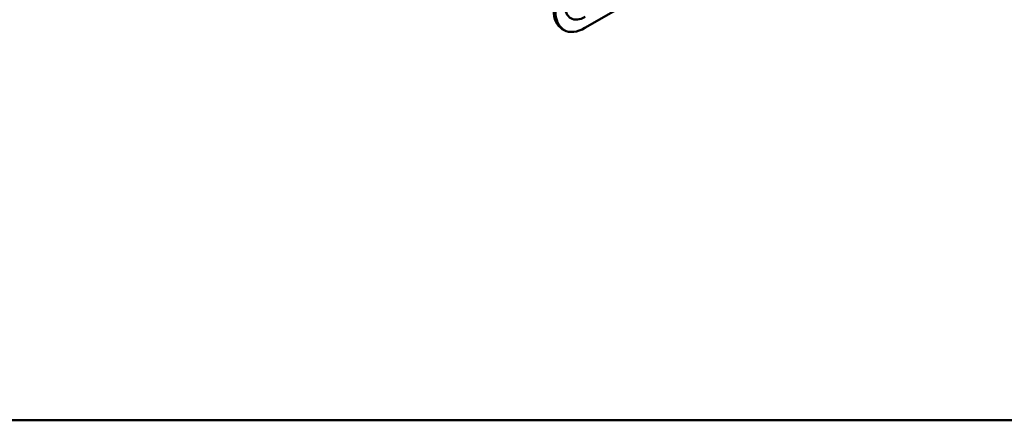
# Model space of a CAD drawing. Header units: millimetres. Extents: x 20 to 833, y 20 to 574.
# Tile 2 of 8: x 279 to 439, y 20 to 85. Entities that reach past the tile are written whole.
import ezdxf

# ---------------------------------------------------------------- set-up
doc = ezdxf.new("R2010")
doc.units = ezdxf.units.MM
doc.header["$LTSCALE"] = 2
for name, color, linetype, lineweight in [('Sichtbare Kanten(DIN)', 7, 'Continuous', 50), ('Sichtbare tangentiale Kanten(DIN)', 7, 'Continuous', 50), ('Skizziergeometrie(DIN)', 7, 'Continuous', 50)]:
    doc.layers.add(name, color=color, linetype=linetype, lineweight=lineweight)

# ---------------------------------------------------------------- blocks, each defined once
blk = doc.blocks.new('Ränder Standardrahmen')
at = {"layer": 'Skizziergeometrie(DIN)', "flags": 128}
blk.add_lwpolyline([(10, 10), (10, 287), (410, 287), (410, 10), (10, 10)], dxfattribs=at)

msp = doc.modelspace()

# ---------------------------------------------------------------- linework, layer by layer
at = {"layer": 'Sichtbare Kanten(DIN)'}
for p, q in [((370.414, 83.712), (408.881, 105.921)), ((367.014, 83.375), (366.731, 83.538))]:
    msp.add_line(p, q, dxfattribs=at)
for centre, end_param in [((370.131, 89.427), 6.2831853), ((370.414, 89.264), 7.0685835)]:
    msp.add_ellipse(centre, major_axis=(-3.4, -5.889), ratio=0.5773503, start_param=5.4977871, end_param=end_param, dxfattribs=at)
at = {"layer": 'Sichtbare tangentiale Kanten(DIN)'}
msp.add_ellipse((370.414, 89.264), major_axis=(-2.3, -3.984), ratio=0.5773503, start_param=5.4977871, end_param=7.0685835, dxfattribs=at)

# ---------------------------------------------------------------- block references
at = {"xscale": 2, "yscale": 2, "zscale": 2}
msp.add_blockref('Ränder Standardrahmen', (0, 0), dxfattribs=at)

doc.saveas('drawing.dxf')
